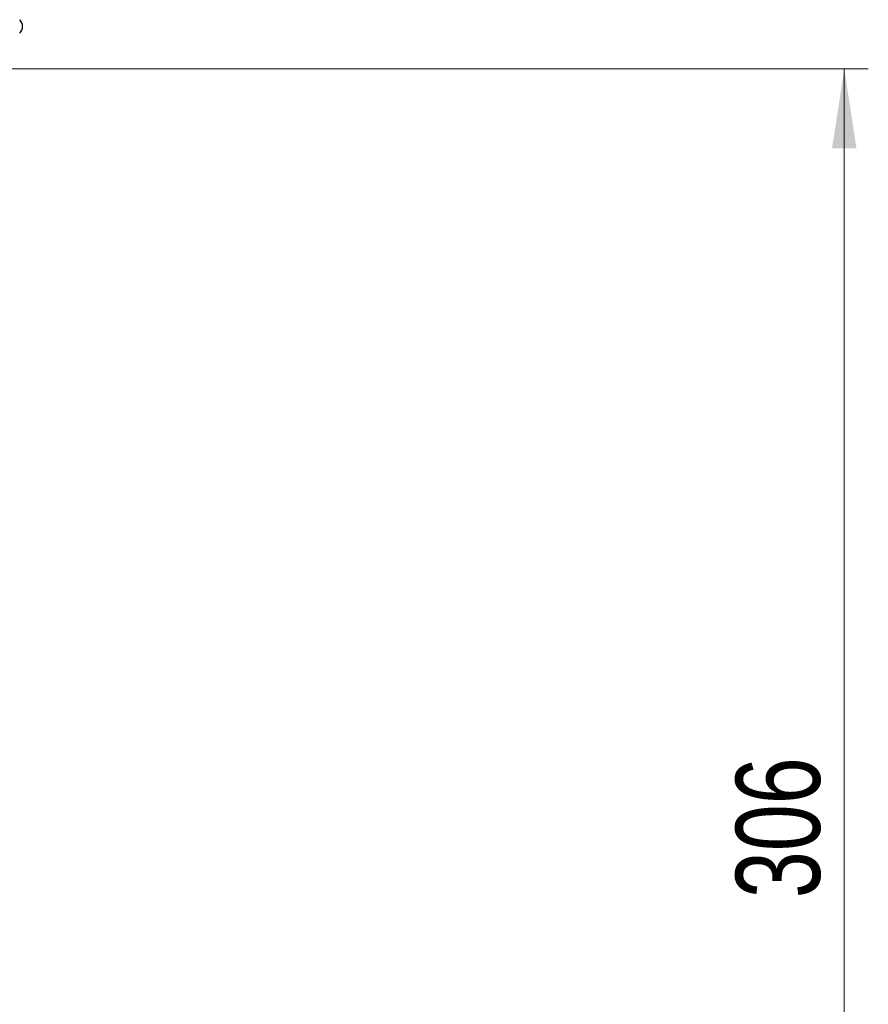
# Model space of a CAD drawing. Header units: millimetres. Extents: x 0 to 420, y 0 to 297.
# Tile 134 of 145: x 236 to 271, y 182 to 223. Entities that reach past the tile are written whole.
import ezdxf

# ---------------------------------------------------------------- set-up
doc = ezdxf.new("R2010")
doc.units = ezdxf.units.MM
doc.styles.add('SLDTEXTSTYLE0', font='TXT', dxfattribs={"width": 0.75})
doc.dimstyles.new('SLDDIMSTYLE0', dxfattribs={"dimtxt": 3.5, "dimasz": 3.302, "dimexe": 0, "dimexo": 0.0625, "dimgap": 0.875, "dimtad": 1, "dimlfac": 5, "dimrnd": 1e-09, "dimzin": 12, "dimdsep": 46, "dimtxsty": 'SLDTEXTSTYLE0', "dimsah": 1, "dimcen": 0.09, "dimadec": 0, "dimazin": 3, "dimtfac": 1, "dimtofl": 0, "dimtmove": 0, "dimatfit": 3, "dimfxl": 1, "dimfrac": 2, "dimtolj": 1, "dimtzin": 12, "dimarcsym": 0})

# ---------------------------------------------------------------- blocks, each defined once
blk = doc.blocks.new('_D_5')
at = {"color": 7, "linetype": 'Continuous', "lineweight": 18}
for p, q in [((186.436, 221.355), (271.003, 221.355)), ((270.003, 160.155), (270.003, 221.355)), ((186.436, 160.155), (271.003, 160.155))]:
    blk.add_line(p, q, dxfattribs=at)
for points in [[(270.003, 221.355), (269.495, 218.053), (270.511, 218.053)], [(270.003, 160.155), (270.511, 163.457), (269.495, 163.457)]]:
    blk.add_solid(points, dxfattribs=at)
at = {"color": 7, "linetype": 'Continuous', "lineweight": 18, "insert": (265.491, 186.876), "char_height": 3.5, "attachment_point": 1, "rotation": 90, "style": 'SLDTEXTSTYLE0'}
blk.add_mtext('306', dxfattribs=at)

msp = doc.modelspace()

# ---------------------------------------------------------------- linework, layer by layer
at = {"color": 7, "linetype": 'Continuous', "lineweight": 25}
msp.add_arc((235.437, 223.12), 0.4, 315, 45, dxfattribs=at)

# ---------------------------------------------------------------- dimensions: what is measured, and where the dimension line sits
at = {"color": 7, "linetype": 'Continuous', "lineweight": 18}
dim = msp.add_linear_dim(base=(270.0027, 221.3553), p1=(185.436, 160.1553), p2=(185.436, 221.3553), angle=90, dimstyle='SLDDIMSTYLE0', dxfattribs=at)
dim.commit()
dim.dimension.update_dxf_attribs({"geometry": '_D_5', "text_midpoint": (270.0027, 190.7553), "dimtype": 160})

doc.saveas('drawing.dxf')
